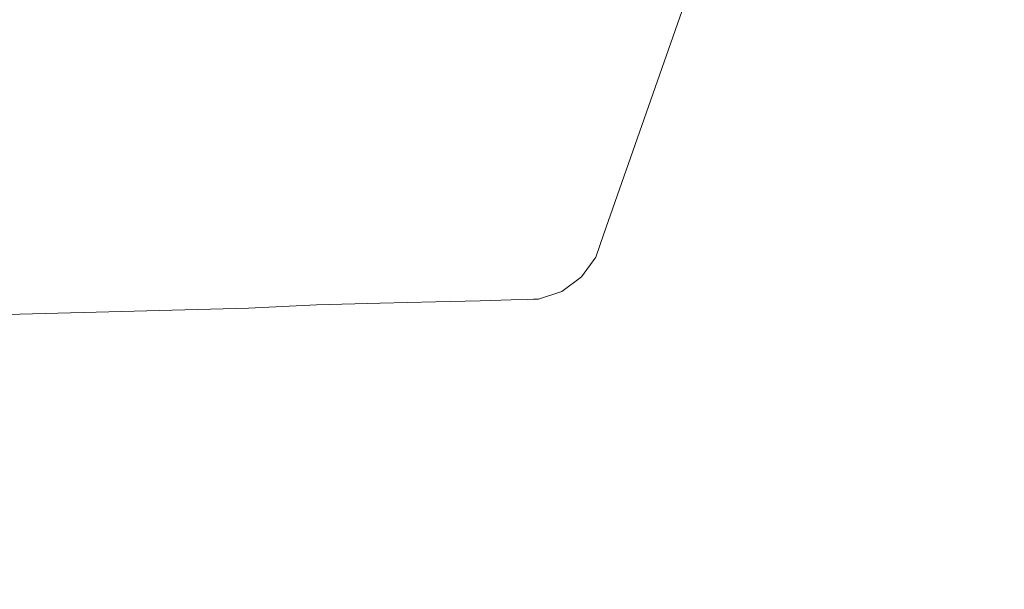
# Model space of a CAD drawing. Header units: millimetres. Extents: x 58537 to 97688, y -8921 to 14216.
# Tile 68 of 189: x 68700 to 68835, y 376 to 455. Entities that reach past the tile are written whole.
import ezdxf

# ---------------------------------------------------------------- set-up
doc = ezdxf.new("R2010")
doc.units = ezdxf.units.MM
doc.header["$MEASUREMENT"] = 0
doc.linetypes.add('Wipeout_Contour', pattern=[1000, 0, -1000])
doc.layers.add('Nowe_A-Armatura', color=7, linetype='Continuous')
doc.layers.add('Nowe_A-Wymiary-Zewnętrzne', color=7, linetype='Continuous')
doc.layers.add('Nowe_A-Armatura_Nr_pióra__1', color=7, linetype='Continuous', lineweight=13)
doc.layers.add('Nowe_A-Wymiary-Zewnętrzne_Nr_pióra__46', color=5, linetype='Continuous', lineweight=15)
doc.layers.add('Nowe_A-Wymiary-Zewnętrzne_Nr_pióra__45', color=7, linetype='Continuous', lineweight=15, true_color=0x40a5ff)
doc.layers.add('Nowe_A-Wymiary-Zewnętrzne_Nr_pióra__85', color=7, linetype='Continuous', lineweight=13, true_color=0x80c2ff)
doc.styles.add('STYL_AUTOMATYCZNY_2', font='arial.ttf')
doc.dimstyles.new('STYL_AUTOMATYCZNY__1', dxfattribs={"dimtxt": 125, "dimasz": 47.5, "dimexe": 0.18, "dimexo": 20, "dimgap": 0, "dimtad": 1, "dimdec": 1, "dimlfac": 0.1, "dimzin": 0, "dimdsep": 46, "dimtxsty": 'STYL_AUTOMATYCZNY_2', "dimblk": 'ARROWHEAD_11', "dimblk1": 'ARROWHEAD_11', "dimblk2": 'ARROWHEAD_11', "dimcen": 0.09, "dimclrd": 256, "dimclre": 256, "dimclrt": 5, "dimadec": 1, "dimazin": 0, "dimtfac": 1, "dimtdec": 4, "dimtmove": 0, "dimatfit": 3, "dimfxl": 0, "dimtolj": 1, "dimtzin": 0, "dimarcsym": 0})

# ---------------------------------------------------------------- blocks, each defined once
blk = doc.blocks.new('ElemPrzekroju_384')
at = {"color": 254, "linetype": 'Wipeout_Contour', "lineweight": 0, "ltscale": 1512663.092043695}
blk.add_wipeout([(68617.59, 411.97), (68617.59, 0), (69094.59, 0), (68802.68, 495.7), (68795.06, 467.67), (68780.11, 425.14), (68779.04, 421.92), (68777.05, 419.2), (68774.32, 417.2), (68771.11, 416.14), (68770.93, 416.13), (68770.42, 416.12), (68769.57, 416.09), (68767.36, 416.04), (68763.08, 415.93), (68756.94, 415.78), (68749.29, 415.58), (68740.54, 415.35), (68731.15, 414.88), (68699.65, 414.08), (68668.01, 413.26), (68636.29, 412.45)], dxfattribs=at).dxf.layer = 'Nowe_A-Armatura'
at = {"color": 254, "linetype": 'Wipeout_Contour', "lineweight": 0, "ltscale": 1447302.154633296}
blk.add_wipeout([(68694.25, 690), (68700.17, 689), (68842.29, 689), (68834.76, 644.38), (68827.39, 599.67), (68818.01, 555.32), (68806.93, 511.37), (68802.68, 495.7), (69094.59, 0), (69094.59, 810), (69007.54, 810), (69007.33, 809.27), (69001.28, 791.63), (68994.49, 774.25), (68987.27, 757.06), (68979.72, 740), (68954.72, 740), (68952.32, 727), (68948.76, 714.26), (68944.09, 701.9), (68938.32, 690)], dxfattribs=at).dxf.layer = 'Nowe_A-Armatura'
blk = doc.blocks.new('ElemPrzekroju_385')
at = {"color": 254, "linetype": 'Wipeout_Contour', "lineweight": 0, "ltscale": 206082.18944}
blk.add_wipeout([(68710.6, 465.97), (68668.01, 422.26), (68699.65, 423.08)], dxfattribs=at).dxf.layer = 'Nowe_A-Armatura'
at = {"color": 254, "linetype": 'Wipeout_Contour', "lineweight": 0, "ltscale": 206317.692512}
blk.add_wipeout([(68773.63, 417.19), (68769.57, 416.09), (68770.42, 416.12)], dxfattribs=at).dxf.layer = 'Nowe_A-Armatura'
at = {"color": 254, "linetype": 'Wipeout_Contour', "lineweight": 0, "ltscale": 206060.129719}
blk.add_wipeout([(68668.01, 422.26), (68710.6, 465.97), (68676.77, 465.49)], dxfattribs=at).dxf.layer = 'Nowe_A-Armatura'
at = {"color": 254, "linetype": 'Wipeout_Contour', "lineweight": 0, "ltscale": 206319.476136}
blk.add_wipeout([(68772.77, 417.16), (68769.57, 416.09), (68773.63, 417.19)], dxfattribs=at).dxf.layer = 'Nowe_A-Armatura'
at = {"color": 254, "linetype": 'Wipeout_Contour', "lineweight": 0, "ltscale": 206178.118642}
blk.add_wipeout([(68743.35, 466.61), (68699.65, 423.08), (68731.15, 423.88)], dxfattribs=at).dxf.layer = 'Nowe_A-Armatura'
at = {"color": 254, "linetype": 'Wipeout_Contour', "lineweight": 0, "ltscale": 206319.64617}
blk.add_wipeout([(68770.42, 416.12), (68770.93, 416.13), (68774.15, 417.2)], dxfattribs=at).dxf.layer = 'Nowe_A-Armatura'
at = {"color": 254, "linetype": 'Wipeout_Contour', "lineweight": 0, "ltscale": 206158.312188}
blk.add_wipeout([(68699.65, 423.08), (68743.35, 466.61), (68710.6, 465.97)], dxfattribs=at).dxf.layer = 'Nowe_A-Armatura'
at = {"color": 254, "linetype": 'Wipeout_Contour', "lineweight": 0, "ltscale": 206321.633878}
blk.add_wipeout([(68773.63, 417.19), (68770.42, 416.12), (68774.15, 417.2)], dxfattribs=at).dxf.layer = 'Nowe_A-Armatura'
at = {"color": 254, "linetype": 'Wipeout_Contour', "lineweight": 0, "ltscale": 206165.330113}
blk.add_wipeout([(68731.15, 423.88), (68699.65, 419.86), (68731.15, 420.67)], dxfattribs=at).dxf.layer = 'Nowe_A-Armatura'
at = {"color": 254, "linetype": 'Wipeout_Contour', "lineweight": 0, "ltscale": 206313.570614}
blk.add_wipeout([(68767.36, 416.04), (68769.57, 416.09), (68772.77, 417.16)], dxfattribs=at).dxf.layer = 'Nowe_A-Armatura'
at = {"color": 254, "linetype": 'Wipeout_Contour', "lineweight": 0, "ltscale": 206134.840116}
blk.add_wipeout([(68699.65, 419.86), (68731.15, 423.88), (68699.65, 423.08)], dxfattribs=at).dxf.layer = 'Nowe_A-Armatura'
at = {"color": 254, "linetype": 'Wipeout_Contour', "lineweight": 0, "ltscale": 206314.227813}
blk.add_wipeout([(68767.36, 416.04), (68772.77, 417.16), (68770.36, 417.11)], dxfattribs=at).dxf.layer = 'Nowe_A-Armatura'
at = {"color": 254, "linetype": 'Wipeout_Contour', "lineweight": 0, "ltscale": 206233.390835}
blk.add_wipeout([(68755.25, 466.88), (68731.15, 423.88), (68742.77, 424.18)], dxfattribs=at).dxf.layer = 'Nowe_A-Armatura'
at = {"color": 254, "linetype": 'Wipeout_Contour', "lineweight": 0, "ltscale": 206320.594756}
blk.add_wipeout([(68774.32, 417.2), (68770.93, 416.13), (68771.11, 416.14)], dxfattribs=at).dxf.layer = 'Nowe_A-Armatura'
at = {"color": 254, "linetype": 'Wipeout_Contour', "lineweight": 0, "ltscale": 206234.224186}
blk.add_wipeout([(68731.15, 423.88), (68755.25, 466.88), (68743.35, 466.61)], dxfattribs=at).dxf.layer = 'Nowe_A-Armatura'
at = {"color": 254, "linetype": 'Wipeout_Contour', "lineweight": 0, "ltscale": 206322.829899}
blk.add_wipeout([(68774.15, 417.2), (68771.02, 416.16), (68774.32, 417.2)], dxfattribs=at).dxf.layer = 'Nowe_A-Armatura'
at = {"color": 254, "linetype": 'Wipeout_Contour', "lineweight": 0, "ltscale": 206219.788128}
blk.add_wipeout([(68742.77, 424.18), (68731.15, 420.67), (68742.45, 421)], dxfattribs=at).dxf.layer = 'Nowe_A-Armatura'
at = {"color": 254, "linetype": 'Wipeout_Contour', "lineweight": 0, "ltscale": 206326.830919}
blk.add_wipeout([(68776.36, 419.18), (68772.77, 417.16), (68773.63, 417.19)], dxfattribs=at).dxf.layer = 'Nowe_A-Armatura'
at = {"color": 254, "linetype": 'Wipeout_Contour', "lineweight": 0, "ltscale": 206209.48818}
blk.add_wipeout([(68731.15, 420.67), (68742.77, 424.18), (68731.15, 423.88)], dxfattribs=at).dxf.layer = 'Nowe_A-Armatura'
at = {"color": 254, "linetype": 'Wipeout_Contour', "lineweight": 0, "ltscale": 206328.19952}
blk.add_wipeout([(68772.77, 417.16), (68776.36, 419.18), (68775.51, 419.16)], dxfattribs=at).dxf.layer = 'Nowe_A-Armatura'
at = {"color": 254, "linetype": 'Wipeout_Contour', "lineweight": 0, "ltscale": 206267.145237}
blk.add_wipeout([(68766.53, 467.11), (68742.77, 424.18), (68753.59, 424.45)], dxfattribs=at).dxf.layer = 'Nowe_A-Armatura'
at = {"color": 254, "linetype": 'Wipeout_Contour', "lineweight": 0, "ltscale": 206322.471538}
blk.add_wipeout([(68775.51, 419.16), (68770.36, 417.11), (68772.77, 417.16)], dxfattribs=at).dxf.layer = 'Nowe_A-Armatura'
at = {"color": 254, "linetype": 'Wipeout_Contour', "lineweight": 0, "ltscale": 206269.012912}
blk.add_wipeout([(68742.77, 424.18), (68766.53, 467.11), (68755.25, 466.88)], dxfattribs=at).dxf.layer = 'Nowe_A-Armatura'
at = {"color": 254, "linetype": 'Wipeout_Contour', "lineweight": 0, "ltscale": 206322.626818}
blk.add_wipeout([(68772.94, 419.1), (68770.36, 417.11), (68775.51, 419.16)], dxfattribs=at).dxf.layer = 'Nowe_A-Armatura'
at = {"color": 254, "linetype": 'Wipeout_Contour', "lineweight": 0, "ltscale": 206328.80337}
blk.add_wipeout([(68773.63, 417.19), (68774.15, 417.2), (68776.87, 419.19)], dxfattribs=at).dxf.layer = 'Nowe_A-Armatura'
at = {"color": 254, "linetype": 'Wipeout_Contour', "lineweight": 0, "ltscale": 206304.488005}
blk.add_wipeout([(68770.36, 417.11), (68763.08, 415.93), (68767.36, 416.04)], dxfattribs=at).dxf.layer = 'Nowe_A-Armatura'
at = {"color": 254, "linetype": 'Wipeout_Contour', "lineweight": 0, "ltscale": 206330.352074}
blk.add_wipeout([(68776.36, 419.18), (68773.63, 417.19), (68776.87, 419.19)], dxfattribs=at).dxf.layer = 'Nowe_A-Armatura'
at = {"color": 254, "linetype": 'Wipeout_Contour', "lineweight": 0, "ltscale": 206302.961459}
blk.add_wipeout([(68763.08, 415.93), (68770.36, 417.11), (68765.58, 416.99)], dxfattribs=at).dxf.layer = 'Nowe_A-Armatura'
at = {"layer": 'Nowe_A-Armatura_Nr_pióra__1', "color": 7, "linetype": 'Continuous', "lineweight": 13}
for p, q in [((68767.36, 416.04), (68769.57, 416.09)), ((68769.57, 416.09), (68770.42, 416.12)), ((68770.42, 416.12), (68770.93, 416.13)), ((68770.93, 416.13), (68771.11, 416.14))]:
    blk.add_line(p, q, dxfattribs=at)
at = {"color": 254, "linetype": 'Wipeout_Contour', "lineweight": 0, "ltscale": 206334.273554}
blk.add_wipeout([(68778.36, 421.91), (68775.51, 419.16), (68776.36, 419.18)], dxfattribs=at).dxf.layer = 'Nowe_A-Armatura'
at = {"color": 254, "linetype": 'Wipeout_Contour', "lineweight": 0, "ltscale": 206289.16317}
blk.add_wipeout([(68765.58, 416.99), (68756.94, 415.78), (68763.08, 415.93)], dxfattribs=at).dxf.layer = 'Nowe_A-Armatura'
at = {"color": 254, "linetype": 'Wipeout_Contour', "lineweight": 0, "ltscale": 206335.032662}
blk.add_wipeout([(68775.51, 419.16), (68778.36, 421.91), (68777.5, 421.89)], dxfattribs=at).dxf.layer = 'Nowe_A-Armatura'
at = {"color": 254, "linetype": 'Wipeout_Contour', "lineweight": 0, "ltscale": 206285.385008}
blk.add_wipeout([(68756.94, 415.78), (68765.58, 416.99), (68758.79, 416.83)], dxfattribs=at).dxf.layer = 'Nowe_A-Armatura'
at = {"layer": 'Nowe_A-Armatura_Nr_pióra__1', "color": 7, "linetype": 'Continuous', "lineweight": 13}
blk.add_line((68763.08, 415.93), (68767.36, 416.04), dxfattribs=at)
at = {"color": 254, "linetype": 'Wipeout_Contour', "lineweight": 0, "ltscale": 206329.725576}
blk.add_wipeout([(68777.5, 421.89), (68772.94, 419.1), (68775.51, 419.16)], dxfattribs=at).dxf.layer = 'Nowe_A-Armatura'
at = {"color": 254, "linetype": 'Wipeout_Contour', "lineweight": 0, "ltscale": 206268.492133}
blk.add_wipeout([(68758.79, 416.83), (68749.29, 415.58), (68756.94, 415.78)], dxfattribs=at).dxf.layer = 'Nowe_A-Armatura'
at = {"color": 254, "linetype": 'Wipeout_Contour', "lineweight": 0, "ltscale": 206329.23498}
blk.add_wipeout([(68772.94, 419.1), (68777.5, 421.89), (68774.85, 421.83)], dxfattribs=at).dxf.layer = 'Nowe_A-Armatura'
at = {"color": 254, "linetype": 'Wipeout_Contour', "lineweight": 0, "ltscale": 206262.679113}
blk.add_wipeout([(68749.29, 415.58), (68758.79, 416.83), (68750.43, 416.62)], dxfattribs=at).dxf.layer = 'Nowe_A-Armatura'
at = {"layer": 'Nowe_A-Armatura_Nr_pióra__1', "color": 7, "linetype": 'Continuous', "lineweight": 13}
blk.add_line((68756.94, 415.78), (68763.08, 415.93), dxfattribs=at)
at = {"color": 254, "linetype": 'Wipeout_Contour', "lineweight": 0, "ltscale": 206336.250156}
blk.add_wipeout([(68776.36, 419.18), (68776.87, 419.19), (68778.87, 421.92)], dxfattribs=at).dxf.layer = 'Nowe_A-Armatura'
at = {"color": 254, "linetype": 'Wipeout_Contour', "lineweight": 0, "ltscale": 206243.650375}
blk.add_wipeout([(68750.43, 416.62), (68740.54, 415.36), (68749.29, 415.58)], dxfattribs=at).dxf.layer = 'Nowe_A-Armatura'
at = {"color": 254, "linetype": 'Wipeout_Contour', "lineweight": 0, "ltscale": 206337.166415}
blk.add_wipeout([(68778.36, 421.91), (68776.36, 419.18), (68778.87, 421.92)], dxfattribs=at).dxf.layer = 'Nowe_A-Armatura'
at = {"color": 254, "linetype": 'Wipeout_Contour', "lineweight": 0, "ltscale": 206236.22449}
blk.add_wipeout([(68740.54, 415.36), (68750.43, 416.62), (68741.02, 416.39)], dxfattribs=at).dxf.layer = 'Nowe_A-Armatura'
at = {"color": 254, "linetype": 'Wipeout_Contour', "lineweight": 0, "ltscale": 206339.226651}
blk.add_wipeout([(68779.42, 425.12), (68777.5, 421.89), (68778.36, 421.91)], dxfattribs=at).dxf.layer = 'Nowe_A-Armatura'
at = {"color": 254, "linetype": 'Wipeout_Contour', "lineweight": 0, "ltscale": 206329.757762}
blk.add_wipeout([(68777.05, 419.2), (68774.15, 417.2), (68774.32, 417.2)], dxfattribs=at).dxf.layer = 'Nowe_A-Armatura'
at = {"color": 254, "linetype": 'Wipeout_Contour', "lineweight": 0, "ltscale": 206216.029856}
blk.add_wipeout([(68741.02, 416.39), (68731.15, 414.88), (68740.54, 415.36)], dxfattribs=at).dxf.layer = 'Nowe_A-Armatura'
at = {"color": 254, "linetype": 'Wipeout_Contour', "lineweight": 0, "ltscale": 206339.351862}
blk.add_wipeout([(68777.5, 421.89), (68779.42, 425.12), (68778.57, 425.09)], dxfattribs=at).dxf.layer = 'Nowe_A-Armatura'
at = {"color": 254, "linetype": 'Wipeout_Contour', "lineweight": 0, "ltscale": 206331.449891}
blk.add_wipeout([(68774.15, 417.2), (68777.05, 419.2), (68776.87, 419.19)], dxfattribs=at).dxf.layer = 'Nowe_A-Armatura'
at = {"color": 254, "linetype": 'Wipeout_Contour', "lineweight": 0, "ltscale": 206207.60062}
blk.add_wipeout([(68731.15, 414.88), (68741.02, 416.39), (68731.15, 415.95)], dxfattribs=at).dxf.layer = 'Nowe_A-Armatura'
at = {"color": 254, "linetype": 'Wipeout_Contour', "lineweight": 0, "ltscale": 206334.597893}
blk.add_wipeout([(68778.57, 425.09), (68774.85, 421.83), (68777.5, 421.89)], dxfattribs=at).dxf.layer = 'Nowe_A-Armatura'
at = {"color": 254, "linetype": 'Wipeout_Contour', "lineweight": 0, "ltscale": 206165.212721}
blk.add_wipeout([(68731.15, 415.95), (68699.65, 414.08), (68731.15, 414.88)], dxfattribs=at).dxf.layer = 'Nowe_A-Armatura'
at = {"color": 254, "linetype": 'Wipeout_Contour', "lineweight": 0, "ltscale": 206333.43243}
blk.add_wipeout([(68774.85, 421.83), (68778.57, 425.09), (68775.87, 425.03)], dxfattribs=at).dxf.layer = 'Nowe_A-Armatura'
at = {"color": 254, "linetype": 'Wipeout_Contour', "lineweight": 0, "ltscale": 206134.706695}
blk.add_wipeout([(68699.65, 414.08), (68731.15, 415.95), (68699.65, 415.14)], dxfattribs=at).dxf.layer = 'Nowe_A-Armatura'
at = {"color": 254, "linetype": 'Wipeout_Contour', "lineweight": 0, "ltscale": 206341.239774}
blk.add_wipeout([(68778.36, 421.91), (68778.87, 421.92), (68779.93, 425.13)], dxfattribs=at).dxf.layer = 'Nowe_A-Armatura'
at = {"color": 254, "linetype": 'Wipeout_Contour', "lineweight": 0, "ltscale": 206070.54684}
blk.add_wipeout([(68699.65, 415.14), (68668.01, 413.26), (68699.65, 414.08)], dxfattribs=at).dxf.layer = 'Nowe_A-Armatura'
at = {"color": 254, "linetype": 'Wipeout_Contour', "lineweight": 0, "ltscale": 206341.465978}
blk.add_wipeout([(68779.42, 425.12), (68778.36, 421.91), (68779.93, 425.13)], dxfattribs=at).dxf.layer = 'Nowe_A-Armatura'
at = {"color": 254, "linetype": 'Wipeout_Contour', "lineweight": 0, "ltscale": 206039.914718}
blk.add_wipeout([(68699.65, 415.14), (68668.01, 414.33), (68668.01, 413.26)], dxfattribs=at).dxf.layer = 'Nowe_A-Armatura'
at = {"color": 254, "linetype": 'Wipeout_Contour', "lineweight": 0, "ltscale": 206356.918633}
blk.add_wipeout([(68794.27, 467.65), (68778.57, 425.09), (68779.42, 425.12)], dxfattribs=at).dxf.layer = 'Nowe_A-Armatura'
at = {"color": 254, "linetype": 'Wipeout_Contour', "lineweight": 0, "ltscale": 206337.23071}
blk.add_wipeout([(68779.04, 421.92), (68776.87, 419.19), (68777.05, 419.2)], dxfattribs=at).dxf.layer = 'Nowe_A-Armatura'
at = {"color": 254, "linetype": 'Wipeout_Contour', "lineweight": 0, "ltscale": 206070.570906}
blk.add_wipeout([(68699.65, 417.14), (68668.01, 414.33), (68699.65, 415.14)], dxfattribs=at).dxf.layer = 'Nowe_A-Armatura'
at = {"color": 254, "linetype": 'Wipeout_Contour', "lineweight": 0, "ltscale": 206370.178215}
blk.add_wipeout([(68778.57, 425.09), (68794.27, 467.65), (68793.28, 467.64)], dxfattribs=at).dxf.layer = 'Nowe_A-Armatura'
at = {"color": 254, "linetype": 'Wipeout_Contour', "lineweight": 0, "ltscale": 206338.238137}
blk.add_wipeout([(68776.87, 419.19), (68779.04, 421.92), (68778.87, 421.92)], dxfattribs=at).dxf.layer = 'Nowe_A-Armatura'
at = {"color": 254, "linetype": 'Wipeout_Contour', "lineweight": 0, "ltscale": 206039.946215}
blk.add_wipeout([(68668.01, 416.33), (68668.01, 414.33), (68699.65, 417.14)], dxfattribs=at).dxf.layer = 'Nowe_A-Armatura'
at = {"layer": 'Nowe_A-Armatura_Nr_pióra__1', "color": 7, "linetype": 'Continuous', "lineweight": 13}
blk.add_line((68668.01, 413.26), (68699.65, 414.08), dxfattribs=at)
at = {"color": 254, "linetype": 'Wipeout_Contour', "lineweight": 0, "ltscale": 206352.272455}
blk.add_wipeout([(68793.28, 467.64), (68775.87, 425.03), (68778.57, 425.09)], dxfattribs=at).dxf.layer = 'Nowe_A-Armatura'
at = {"color": 254, "linetype": 'Wipeout_Contour', "lineweight": 0, "ltscale": 206165.236873}
blk.add_wipeout([(68731.15, 417.95), (68699.65, 415.14), (68731.15, 415.95)], dxfattribs=at).dxf.layer = 'Nowe_A-Armatura'
at = {"color": 254, "linetype": 'Wipeout_Contour', "lineweight": 0, "ltscale": 206363.658909}
blk.add_wipeout([(68775.87, 425.03), (68793.28, 467.64), (68790.35, 467.58)], dxfattribs=at).dxf.layer = 'Nowe_A-Armatura'
at = {"color": 254, "linetype": 'Wipeout_Contour', "lineweight": 0, "ltscale": 206134.7382}
blk.add_wipeout([(68699.65, 415.14), (68731.15, 417.95), (68699.65, 417.14)], dxfattribs=at).dxf.layer = 'Nowe_A-Armatura'
at = {"layer": 'Nowe_A-Armatura_Nr_pióra__1', "color": 7, "linetype": 'Continuous', "lineweight": 13}
blk.add_line((68699.65, 414.08), (68731.15, 414.88), dxfattribs=at)
at = {"color": 254, "linetype": 'Wipeout_Contour', "lineweight": 0, "ltscale": 206358.90216}
blk.add_wipeout([(68794.87, 467.67), (68779.42, 425.12), (68779.93, 425.13)], dxfattribs=at).dxf.layer = 'Nowe_A-Armatura'
at = {"color": 254, "linetype": 'Wipeout_Contour', "lineweight": 0, "ltscale": 206165.27736}
blk.add_wipeout([(68731.15, 420.67), (68699.65, 417.14), (68731.15, 417.95)], dxfattribs=at).dxf.layer = 'Nowe_A-Armatura'
at = {"color": 254, "linetype": 'Wipeout_Contour', "lineweight": 0, "ltscale": 206372.592999}
blk.add_wipeout([(68779.42, 425.12), (68794.87, 467.67), (68794.27, 467.65)], dxfattribs=at).dxf.layer = 'Nowe_A-Armatura'
at = {"color": 254, "linetype": 'Wipeout_Contour', "lineweight": 0, "ltscale": 206134.783917}
blk.add_wipeout([(68699.65, 417.14), (68731.15, 420.67), (68699.65, 419.86)], dxfattribs=at).dxf.layer = 'Nowe_A-Armatura'
at = {"color": 254, "linetype": 'Wipeout_Contour', "lineweight": 0, "ltscale": 206342.291918}
blk.add_wipeout([(68780.11, 425.14), (68778.87, 421.92), (68779.04, 421.92)], dxfattribs=at).dxf.layer = 'Nowe_A-Armatura'
at = {"color": 254, "linetype": 'Wipeout_Contour', "lineweight": 0, "ltscale": 206217.299561}
blk.add_wipeout([(68741.77, 418.32), (68731.15, 415.95), (68741.02, 416.39)], dxfattribs=at).dxf.layer = 'Nowe_A-Armatura'
at = {"color": 254, "linetype": 'Wipeout_Contour', "lineweight": 0, "ltscale": 206342.491393}
blk.add_wipeout([(68778.87, 421.92), (68780.11, 425.14), (68779.93, 425.13)], dxfattribs=at).dxf.layer = 'Nowe_A-Armatura'
at = {"color": 254, "linetype": 'Wipeout_Contour', "lineweight": 0, "ltscale": 206208.378754}
blk.add_wipeout([(68731.15, 415.95), (68741.77, 418.32), (68731.15, 417.95)], dxfattribs=at).dxf.layer = 'Nowe_A-Armatura'
at = {"layer": 'Nowe_A-Armatura_Nr_pióra__1', "color": 7, "linetype": 'Continuous', "lineweight": 13}
for p, q in [((68779.04, 421.92), (68777.05, 419.2)), ((68731.15, 414.88), (68740.54, 415.36)), ((68740.54, 415.36), (68749.29, 415.58))]:
    blk.add_line(p, q, dxfattribs=at)
at = {"color": 254, "linetype": 'Wipeout_Contour', "lineweight": 0, "ltscale": 206359.814572}
blk.add_wipeout([(68795.06, 467.67), (68779.93, 425.13), (68780.11, 425.14)], dxfattribs=at).dxf.layer = 'Nowe_A-Armatura'
at = {"color": 254, "linetype": 'Wipeout_Contour', "lineweight": 0, "ltscale": 206218.760491}
blk.add_wipeout([(68742.45, 421), (68731.15, 417.95), (68741.77, 418.32)], dxfattribs=at).dxf.layer = 'Nowe_A-Armatura'
at = {"color": 254, "linetype": 'Wipeout_Contour', "lineweight": 0, "ltscale": 206373.872778}
blk.add_wipeout([(68779.93, 425.13), (68795.06, 467.67), (68794.87, 467.67)], dxfattribs=at).dxf.layer = 'Nowe_A-Armatura'
at = {"color": 254, "linetype": 'Wipeout_Contour', "lineweight": 0, "ltscale": 206209.108148}
blk.add_wipeout([(68731.15, 417.95), (68742.45, 421), (68731.15, 420.67)], dxfattribs=at).dxf.layer = 'Nowe_A-Armatura'
at = {"color": 254, "linetype": 'Wipeout_Contour', "lineweight": 0, "ltscale": 206252.487347}
blk.add_wipeout([(68753.59, 424.45), (68742.45, 421), (68753.01, 421.27)], dxfattribs=at).dxf.layer = 'Nowe_A-Armatura'
at = {"color": 254, "linetype": 'Wipeout_Contour', "lineweight": 0, "ltscale": 206246.693099}
blk.add_wipeout([(68751.82, 418.58), (68741.02, 416.39), (68750.43, 416.62)], dxfattribs=at).dxf.layer = 'Nowe_A-Armatura'
at = {"color": 254, "linetype": 'Wipeout_Contour', "lineweight": 0, "ltscale": 206243.196057}
blk.add_wipeout([(68742.45, 421), (68753.59, 424.45), (68742.77, 424.18)], dxfattribs=at).dxf.layer = 'Nowe_A-Armatura'
at = {"color": 254, "linetype": 'Wipeout_Contour', "lineweight": 0, "ltscale": 206238.843797}
blk.add_wipeout([(68741.02, 416.39), (68751.82, 418.58), (68741.77, 418.32)], dxfattribs=at).dxf.layer = 'Nowe_A-Armatura'
at = {"layer": 'Nowe_A-Armatura_Nr_pióra__1', "color": 7, "linetype": 'Continuous', "lineweight": 13}
blk.add_line((68749.29, 415.58), (68756.94, 415.78), dxfattribs=at)
at = {"color": 254, "linetype": 'Wipeout_Contour', "lineweight": 0, "ltscale": 206297.45097}
blk.add_wipeout([(68776.53, 467.32), (68753.59, 424.45), (68763.03, 424.7)], dxfattribs=at).dxf.layer = 'Nowe_A-Armatura'
at = {"color": 254, "linetype": 'Wipeout_Contour', "lineweight": 0, "ltscale": 206301.080757}
blk.add_wipeout([(68753.59, 424.45), (68776.53, 467.32), (68766.53, 467.11)], dxfattribs=at).dxf.layer = 'Nowe_A-Armatura'
at = {"color": 254, "linetype": 'Wipeout_Contour', "lineweight": 0, "ltscale": 206281.757914}
blk.add_wipeout([(68763.03, 424.7), (68753.01, 421.27), (68762.25, 421.5)], dxfattribs=at).dxf.layer = 'Nowe_A-Armatura'
at = {"color": 254, "linetype": 'Wipeout_Contour', "lineweight": 0, "ltscale": 206273.987072}
blk.add_wipeout([(68753.01, 421.27), (68763.03, 424.7), (68753.59, 424.45)], dxfattribs=at).dxf.layer = 'Nowe_A-Armatura'
at = {"color": 254, "linetype": 'Wipeout_Contour', "lineweight": 0, "ltscale": 206322.616742}
blk.add_wipeout([(68784.63, 467.47), (68763.03, 424.7), (68770.59, 424.89)], dxfattribs=at).dxf.layer = 'Nowe_A-Armatura'
at = {"color": 254, "linetype": 'Wipeout_Contour', "lineweight": 0, "ltscale": 206250.031289}
blk.add_wipeout([(68753.01, 421.27), (68741.77, 418.32), (68751.82, 418.58)], dxfattribs=at).dxf.layer = 'Nowe_A-Armatura'
at = {"color": 254, "linetype": 'Wipeout_Contour', "lineweight": 0, "ltscale": 206328.563239}
blk.add_wipeout([(68776.53, 467.32), (68763.03, 424.7), (68784.63, 467.47)], dxfattribs=at).dxf.layer = 'Nowe_A-Armatura'
at = {"color": 254, "linetype": 'Wipeout_Contour', "lineweight": 0, "ltscale": 206241.515721}
blk.add_wipeout([(68741.77, 418.32), (68753.01, 421.27), (68742.45, 421)], dxfattribs=at).dxf.layer = 'Nowe_A-Armatura'
at = {"color": 254, "linetype": 'Wipeout_Contour', "lineweight": 0, "ltscale": 206306.021129}
blk.add_wipeout([(68762.25, 421.5), (68769.67, 421.69), (68770.59, 424.89)], dxfattribs=at).dxf.layer = 'Nowe_A-Armatura'
at = {"color": 254, "linetype": 'Wipeout_Contour', "lineweight": 0, "ltscale": 206273.421705}
blk.add_wipeout([(68760.71, 418.79), (68750.43, 416.62), (68758.79, 416.83)], dxfattribs=at).dxf.layer = 'Nowe_A-Armatura'
at = {"color": 254, "linetype": 'Wipeout_Contour', "lineweight": 0, "ltscale": 206300.199308}
blk.add_wipeout([(68763.03, 424.7), (68762.25, 421.5), (68770.59, 424.89)], dxfattribs=at).dxf.layer = 'Nowe_A-Armatura'
at = {"color": 254, "linetype": 'Wipeout_Contour', "lineweight": 0, "ltscale": 206267.140953}
blk.add_wipeout([(68750.43, 416.62), (68760.71, 418.79), (68751.82, 418.58)], dxfattribs=at).dxf.layer = 'Nowe_A-Armatura'
at = {"color": 254, "linetype": 'Wipeout_Contour', "lineweight": 0, "ltscale": 206341.251189}
blk.add_wipeout([(68790.35, 467.58), (68770.59, 424.89), (68775.87, 425.03)], dxfattribs=at).dxf.layer = 'Nowe_A-Armatura'
at = {"color": 254, "linetype": 'Wipeout_Contour', "lineweight": 0, "ltscale": 206278.26483}
blk.add_wipeout([(68762.25, 421.5), (68751.82, 418.58), (68760.71, 418.79)], dxfattribs=at).dxf.layer = 'Nowe_A-Armatura'
at = {"color": 254, "linetype": 'Wipeout_Contour', "lineweight": 0, "ltscale": 206349.85509}
blk.add_wipeout([(68784.63, 467.47), (68770.59, 424.89), (68790.35, 467.58)], dxfattribs=at).dxf.layer = 'Nowe_A-Armatura'
at = {"color": 254, "linetype": 'Wipeout_Contour', "lineweight": 0, "ltscale": 206271.319816}
blk.add_wipeout([(68751.82, 418.58), (68762.25, 421.5), (68753.01, 421.27)], dxfattribs=at).dxf.layer = 'Nowe_A-Armatura'
at = {"layer": 'Nowe_A-Armatura_Nr_pióra__1', "color": 7, "linetype": 'Continuous', "lineweight": 13}
for p, q in [((68795.06, 467.67), (68780.11, 425.14)), ((68780.11, 425.14), (68779.04, 421.92))]:
    blk.add_line(p, q, dxfattribs=at)
at = {"color": 254, "linetype": 'Wipeout_Contour', "lineweight": 0, "ltscale": 206323.951737}
blk.add_wipeout([(68775.87, 425.03), (68769.67, 421.69), (68774.85, 421.83)], dxfattribs=at).dxf.layer = 'Nowe_A-Armatura'
at = {"color": 254, "linetype": 'Wipeout_Contour', "lineweight": 0, "ltscale": 206295.83093}
blk.add_wipeout([(68758.79, 416.83), (68765.58, 416.99), (68767.9, 418.97)], dxfattribs=at).dxf.layer = 'Nowe_A-Armatura'
at = {"color": 254, "linetype": 'Wipeout_Contour', "lineweight": 0, "ltscale": 206320.406861}
blk.add_wipeout([(68769.67, 421.69), (68775.87, 425.03), (68770.59, 424.89)], dxfattribs=at).dxf.layer = 'Nowe_A-Armatura'
at = {"color": 254, "linetype": 'Wipeout_Contour', "lineweight": 0, "ltscale": 206291.512641}
blk.add_wipeout([(68760.71, 418.79), (68758.79, 416.83), (68767.9, 418.97)], dxfattribs=at).dxf.layer = 'Nowe_A-Armatura'
at = {"color": 254, "linetype": 'Wipeout_Contour', "lineweight": 0, "ltscale": 206301.82614}
blk.add_wipeout([(68760.71, 418.79), (68767.9, 418.97), (68769.67, 421.69)], dxfattribs=at).dxf.layer = 'Nowe_A-Armatura'
at = {"color": 254, "linetype": 'Wipeout_Contour', "lineweight": 0, "ltscale": 206296.825544}
blk.add_wipeout([(68762.25, 421.5), (68760.71, 418.79), (68769.67, 421.69)], dxfattribs=at).dxf.layer = 'Nowe_A-Armatura'
at = {"color": 254, "linetype": 'Wipeout_Contour', "lineweight": 0, "ltscale": 206312.533879}
blk.add_wipeout([(68765.58, 416.99), (68770.36, 417.11), (68772.94, 419.1)], dxfattribs=at).dxf.layer = 'Nowe_A-Armatura'
at = {"color": 254, "linetype": 'Wipeout_Contour', "lineweight": 0, "ltscale": 206310.427346}
blk.add_wipeout([(68765.58, 416.99), (68772.94, 419.1), (68767.9, 418.97)], dxfattribs=at).dxf.layer = 'Nowe_A-Armatura'
at = {"layer": 'Nowe_A-Armatura_Nr_pióra__1', "color": 7, "linetype": 'Continuous', "lineweight": 13}
blk.add_line((68771.11, 416.14), (68774.32, 417.2), dxfattribs=at)
at = {"color": 254, "linetype": 'Wipeout_Contour', "lineweight": 0, "ltscale": 206319.311223}
blk.add_wipeout([(68774.85, 421.83), (68767.9, 418.97), (68772.94, 419.1)], dxfattribs=at).dxf.layer = 'Nowe_A-Armatura'
at = {"color": 254, "linetype": 'Wipeout_Contour', "lineweight": 0, "ltscale": 206316.535878}
blk.add_wipeout([(68767.9, 418.97), (68774.85, 421.83), (68769.67, 421.69)], dxfattribs=at).dxf.layer = 'Nowe_A-Armatura'
at = {"layer": 'Nowe_A-Armatura_Nr_pióra__1', "color": 7, "linetype": 'Continuous', "lineweight": 13}
blk.add_line((68777.05, 419.2), (68774.32, 417.2), dxfattribs=at)
blk = doc.blocks.new('*D1013')
at = {"layer": 'Nowe_A-Wymiary-Zewnętrzne_Nr_pióra__45', "linetype": 'Continuous', "lineweight": 15, "true_color": 0x40a5ff}
for points in [[(93173.54, 2200), (93174.49, 2195.22), (93177.2, 2191.16), (93181.25, 2188.45), (93186.04, 2187.5), (93190.82, 2188.45), (93194.88, 2191.16), (93197.59, 2195.22), (93198.54, 2200), (93197.59, 2204.78), (93194.88, 2208.84), (93190.82, 2211.55), (93186.04, 2212.5), (93181.25, 2211.55), (93177.2, 2208.84), (93174.49, 2204.78)], [(93173.54, 0), (93174.49, -4.78), (93177.2, -8.84), (93181.25, -11.55), (93186.04, -12.5), (93190.82, -11.55), (93194.88, -8.84), (93197.59, -4.78), (93198.54, 0), (93197.59, 4.78), (93194.88, 8.84), (93190.82, 11.55), (93186.04, 12.5), (93181.25, 11.55), (93177.2, 8.84), (93174.49, 4.78)]]:
    blk.add_hatch(color=161, dxfattribs=at).paths.add_polyline_path(points)
at = {"layer": 'Nowe_A-Wymiary-Zewnętrzne_Nr_pióra__45', "color": 161, "linetype": 'Continuous', "lineweight": 15, "true_color": 0x40a5ff}
for centre in [(93186.04, 2200), (93186.04, 0)]:
    blk.add_circle(centre, 12.5, dxfattribs=at)
at = {"layer": 'Nowe_A-Wymiary-Zewnętrzne_Nr_pióra__85', "color": 151, "linetype": 'Continuous', "lineweight": 13, "true_color": 0x80c2ff}
for p, q in [((93173.54, 2200), (93139.16, 2200)), ((93232.91, 2200), (93198.54, 2200)), ((93186.04, 12.5), (93186.04, 2187.5)), ((93173.54, 0), (93139.16, 0)), ((93232.91, 0), (93198.54, 0))]:
    blk.add_line(p, q, dxfattribs=at)
at = {"layer": 'Nowe_A-Wymiary-Zewnętrzne_Nr_pióra__46', "color": 5, "lineweight": 15, "char_height": 125, "attachment_point": 7, "rotation": 90, "style": 'STYL_AUTOMATYCZNY_2'}
for s, insert in [('\\A1;{\\pql;\\fArial|b0|i0|c238|p0;\\W1.000000;220,0}', (93161.04, 1052.33)), ('\\A1;{\\pql;\\fArial|b0|i0|c238|p0;\\W1.000000;14,0}', (93161.04, 12.5))]:
    blk.add_mtext(s, dxfattribs=dict(at, insert=insert))
blk = doc.blocks.new('ARROWHEAD_11')
at = {"color": 0, "linetype": 'Continuous', "lineweight": 0}
blk.add_line((0, 0), (-1, 0), dxfattribs=at)
at = {"color": 0, "linetype": 'Continuous', "lineweight": 0, "const_width": 0.25, "flags": 128}
blk.add_lwpolyline([(-0.125, 0, 1), (0.125, 0, 1)], format="xyb", close=True, dxfattribs=at)
blk = doc.blocks.new('*D1027')
at = {"layer": 'Nowe_A-Wymiary-Zewnętrzne_Nr_pióra__45', "linetype": 'Continuous', "lineweight": 15, "true_color": 0x40a5ff}
for points in [[(93506.73, 12845.37), (93507.68, 12840.59), (93510.39, 12836.54), (93514.45, 12833.83), (93519.23, 12832.87), (93524.01, 12833.83), (93528.07, 12836.54), (93530.78, 12840.59), (93531.73, 12845.37), (93530.78, 12850.16), (93528.07, 12854.21), (93524.01, 12856.92), (93519.23, 12857.87), (93514.45, 12856.92), (93510.39, 12854.21), (93507.68, 12850.16)], [(93506.73, -450), (93507.68, -454.78), (93510.39, -458.84), (93514.45, -461.55), (93519.23, -462.5), (93524.01, -461.55), (93528.07, -458.84), (93530.78, -454.78), (93531.73, -450), (93530.78, -445.22), (93528.07, -441.16), (93524.01, -438.45), (93519.23, -437.5), (93514.45, -438.45), (93510.39, -441.16), (93507.68, -445.22)]]:
    blk.add_hatch(color=161, dxfattribs=at).paths.add_polyline_path(points)
at = {"layer": 'Nowe_A-Wymiary-Zewnętrzne_Nr_pióra__45', "color": 161, "linetype": 'Continuous', "lineweight": 15, "true_color": 0x40a5ff}
for centre in [(93519.23, 12845.37), (93519.23, -450)]:
    blk.add_circle(centre, 12.5, dxfattribs=at)
at = {"layer": 'Nowe_A-Wymiary-Zewnętrzne_Nr_pióra__85', "color": 151, "linetype": 'Continuous', "lineweight": 13, "true_color": 0x80c2ff}
for p, q in [((93519.23, 12857.87), (93519.23, 12870.37)), ((93506.73, 12845.37), (93472.36, 12845.37)), ((93566.11, 12845.37), (93531.73, 12845.37)), ((93519.23, -437.5), (93519.23, 12832.87)), ((93506.73, -450), (93472.36, -450)), ((93566.11, -450), (93531.73, -450)), ((93519.23, -475), (93519.23, -462.5))]:
    blk.add_line(p, q, dxfattribs=at)
at = {"layer": 'Nowe_A-Wymiary-Zewnętrzne_Nr_pióra__46', "color": 5, "lineweight": 15, "insert": (93494.23, 5911.71), "char_height": 125, "attachment_point": 7, "rotation": 90, "style": 'STYL_AUTOMATYCZNY_2'}
blk.add_mtext('\\A1;{\\pql;\\fArial|b0|i0|c238|p0;\\W1.000000;1\xa0329,5}', dxfattribs=at)
blk = doc.blocks.new('*D1032')
at = {"layer": 'Nowe_A-Wymiary-Zewnętrzne_Nr_pióra__45', "linetype": 'Continuous', "lineweight": 15, "true_color": 0x40a5ff}
for points in [[(90228.51, 2200), (90229.46, 2195.22), (90232.17, 2191.16), (90236.23, 2188.45), (90241.01, 2187.5), (90245.79, 2188.45), (90249.85, 2191.16), (90252.56, 2195.22), (90253.51, 2200), (90252.56, 2204.78), (90249.85, 2208.84), (90245.79, 2211.55), (90241.01, 2212.5), (90236.23, 2211.55), (90232.17, 2208.84), (90229.46, 2204.78)], [(90228.51, 0), (90229.46, -4.78), (90232.17, -8.84), (90236.23, -11.55), (90241.01, -12.5), (90245.79, -11.55), (90249.85, -8.84), (90252.56, -4.78), (90253.51, 0), (90252.56, 4.78), (90249.85, 8.84), (90245.79, 11.55), (90241.01, 12.5), (90236.23, 11.55), (90232.17, 8.84), (90229.46, 4.78)]]:
    blk.add_hatch(color=161, dxfattribs=at).paths.add_polyline_path(points)
at = {"layer": 'Nowe_A-Wymiary-Zewnętrzne_Nr_pióra__45', "color": 161, "linetype": 'Continuous', "lineweight": 15, "true_color": 0x40a5ff}
for centre in [(90241.01, 2200), (90241.01, 0)]:
    blk.add_circle(centre, 12.5, dxfattribs=at)
at = {"layer": 'Nowe_A-Wymiary-Zewnętrzne_Nr_pióra__85', "color": 151, "linetype": 'Continuous', "lineweight": 13, "true_color": 0x80c2ff}
for p, q in [((90228.51, 2200), (90194.13, 2200)), ((90287.88, 2200), (90253.51, 2200)), ((90241.01, 12.5), (90241.01, 2187.5)), ((90228.51, 0), (90194.13, 0)), ((90287.88, 0), (90253.51, 0))]:
    blk.add_line(p, q, dxfattribs=at)
at = {"layer": 'Nowe_A-Wymiary-Zewnętrzne_Nr_pióra__46', "color": 5, "lineweight": 15, "char_height": 125, "attachment_point": 7, "rotation": 90, "style": 'STYL_AUTOMATYCZNY_2'}
for s, insert in [('\\A1;{\\pql;\\fArial|b0|i0|c238|p0;\\W1.000000;34,0}', (90216.01, 1853.85)), ('\\A1;{\\pql;\\fArial|b0|i0|c238|p0;\\W1.000000;220,0}', (90216.01, 718.68))]:
    blk.add_mtext(s, dxfattribs=dict(at, insert=insert))
blk = doc.blocks.new('*D1049')
at = {"layer": 'Nowe_A-Wymiary-Zewnętrzne_Nr_pióra__45', "linetype": 'Continuous', "lineweight": 15, "true_color": 0x40a5ff}
for points in [[(77300.15, 1370), (77301.1, 1365.22), (77303.81, 1361.16), (77307.87, 1358.45), (77312.65, 1357.5), (77317.44, 1358.45), (77321.49, 1361.16), (77324.2, 1365.22), (77325.15, 1370), (77324.2, 1374.78), (77321.49, 1378.84), (77317.44, 1381.55), (77312.65, 1382.5), (77307.87, 1381.55), (77303.81, 1378.84), (77301.1, 1374.78)], [(77300.15, 0), (77301.1, -4.78), (77303.81, -8.84), (77307.87, -11.55), (77312.65, -12.5), (77317.44, -11.55), (77321.49, -8.84), (77324.2, -4.78), (77325.15, 0), (77324.2, 4.78), (77321.49, 8.84), (77317.44, 11.55), (77312.65, 12.5), (77307.87, 11.55), (77303.81, 8.84), (77301.1, 4.78)]]:
    blk.add_hatch(color=161, dxfattribs=at).paths.add_polyline_path(points)
at = {"layer": 'Nowe_A-Wymiary-Zewnętrzne_Nr_pióra__45', "color": 161, "linetype": 'Continuous', "lineweight": 15, "true_color": 0x40a5ff}
for centre in [(77312.65, 1370), (77312.65, 0)]:
    blk.add_circle(centre, 12.5, dxfattribs=at)
at = {"layer": 'Nowe_A-Wymiary-Zewnętrzne_Nr_pióra__85', "color": 151, "linetype": 'Continuous', "lineweight": 13, "true_color": 0x80c2ff}
for p, q in [((77300.15, 1370), (77265.78, 1370)), ((77359.53, 1370), (77325.15, 1370)), ((77312.65, 12.5), (77312.65, 1357.5)), ((77300.15, 0), (77265.78, 0)), ((77359.53, 0), (77325.15, 0))]:
    blk.add_line(p, q, dxfattribs=at)
at = {"layer": 'Nowe_A-Wymiary-Zewnętrzne_Nr_pióra__46', "color": 5, "lineweight": 15, "char_height": 125, "attachment_point": 7, "rotation": 90, "style": 'STYL_AUTOMATYCZNY_2'}
for s, insert in [('\\A1;{\\pql;\\fArial|b0|i0|c238|p0;\\W1.000000;16,0}', (77287.65, 1023.85)), ('\\A1;{\\pql;\\fArial|b0|i0|c238|p0;\\W1.000000;137,0}', (77287.65, 303.68))]:
    blk.add_mtext(s, dxfattribs=dict(at, insert=insert))

msp = doc.modelspace()

# ---------------------------------------------------------------- block references
at = {"layer": 'Nowe_A-Armatura', "lineweight": 0}
msp.add_blockref('ElemPrzekroju_384', (0, 0), dxfattribs=at)

# ---------------------------------------------------------------- next in the draw order: block references
msp.add_blockref('ElemPrzekroju_385', (0, 0), dxfattribs=at)

# ---------------------------------------------------------------- next in the draw order: dimensions: what is measured, and where the dimension line sits
at = {"layer": 'Nowe_A-Wymiary-Zewnętrzne', "color": 151, "linetype": 'Continuous', "lineweight": 13, "true_color": 0x80c2ff}
for base, p1, p2, picture, middle in [((93519.23, 12845.37), (63041.84, -450), (64717.21, 12845.37), '*D1027', (93431.73, 6192.83)), ((93186.04, 2200), (58537.27, 0), (64770.07, 2200), '*D1013', (93098.54, 1261.72)), ((90241.01, 2200), (58537.27, 0), (65240.07, 2200), '*D1032', (90153.51, 928.07)), ((77312.65, 1370), (58537.27, 0), (77870.07, 1370), '*D1049', (77225.15, 513.07))]:
    dim = msp.add_linear_dim(base=base, p1=p1, p2=p2, angle=90, dimstyle='STYL_AUTOMATYCZNY__1', dxfattribs=at)
    dim.commit()
    dim.dimension.update_dxf_attribs({"geometry": picture, "text_midpoint": middle, "dimtype": 160, "text_rotation": 90})

doc.saveas('drawing.dxf')
